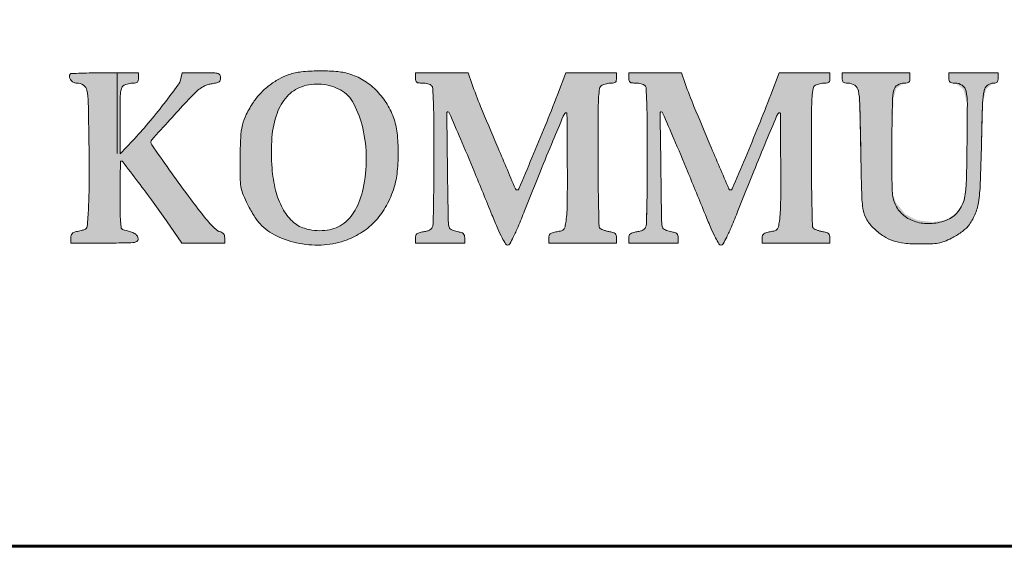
# Model space of a CAD drawing. Header units: inches. Extents: x -397 to 1532, y 9 to 603.
# Tile 13 of 29: x -15 to 1, y 311 to 320. Entities that reach past the tile are written whole.
import ezdxf

# ---------------------------------------------------------------- set-up
doc = ezdxf.new("R2010")
doc.units = ezdxf.units.IN
doc.header["$MEASUREMENT"] = 0
doc.layers.add('.', color=7, linetype='Continuous', lineweight=15)
doc.layers.add('ливнеотвод', color=7, linetype='Continuous')

# ---------------------------------------------------------------- blocks, each defined once
blk = doc.blocks.new('FASD')
at = {"layer": '.', "lineweight": 30}
h = blk.add_hatch(color=154, dxfattribs=at)
h.dxf.hatch_style = 1
h.paths.add_polyline_path([(2200526.004824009, 2044995.395774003, 0.01024423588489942), (2200526.253874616, 2044995.703336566, 0.006194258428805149), (2200526.473943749, 2044995.994157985, 0.1086019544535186), (2200526.52180431, 2044996.101607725), (2200526.54004428, 2044996.190363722), (2200526.842625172, 2044996.190363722, -0.003636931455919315), (2200527.039337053, 2044996.188932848, -0.05828998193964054), (2200527.105190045, 2044996.180256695, -0.2110055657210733), (2200527.134258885, 2044996.157539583, -0.1235064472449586), (2200527.145198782, 2044996.113925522, -0.07314595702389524), (2200527.139189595, 2044996.07306995, -0.1668292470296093), (2200527.121243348, 2044996.048073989, -0.1026434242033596), (2200527.085011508, 2044996.032200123, -0.01875899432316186), (2200527.012497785, 2044996.019689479, 0.0403246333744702), (2200526.95022019, 2044996.006158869, 0.0373100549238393), (2200526.889205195, 2044995.982554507, 0.03735738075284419), (2200526.83245845, 2044995.950184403, 0.04070563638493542), (2200526.782880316, 2044995.910546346, 0.01581269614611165), (2200526.614457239, 2044995.741437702, 0.003903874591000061), (2200526.349197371, 2044995.453216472, 0.000752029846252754), (2200526.061428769, 2044995.134634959, 0.1853607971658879), (2200526.047851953, 2044995.099270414, 0.1551265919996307), (2200526.061391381, 2044995.056680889, 0.0006950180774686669), (2200526.338853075, 2044994.665546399, 0.003755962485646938), (2200526.612102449, 2044994.287526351, 0.006277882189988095), (2200526.84830165, 2044993.974202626, 0.01195393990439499), (2200526.937046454, 2044993.865002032, 0.01965151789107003), (2200527.017806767, 2044993.777548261, 0.02060039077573), (2200527.086468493, 2044993.714262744, 0.1148956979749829), (2200527.130706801, 2044993.691529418, -0.05609776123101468), (2200527.167498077, 2044993.677765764, -0.1082775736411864), (2200527.191715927, 2044993.657949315, -0.1095320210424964), (2200527.205259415, 2044993.629991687, -0.05829570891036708), (2200527.209748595, 2044993.591619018), (2200527.209748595, 2044993.511546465), (2200526.872847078, 2044993.511546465), (2200526.535945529, 2044993.511546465), (2200526.29394443, 2044993.860754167, 0.006211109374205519), (2200526.085299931, 2044994.153979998, 0.004642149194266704), (2200525.848353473, 2044994.472130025, 0.0007959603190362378), (2200525.607389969, 2044994.788433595, 0.233665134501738), (2200525.578847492, 2044994.802542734, 0.4050228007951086), (2200525.572679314, 2044994.796565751, 0.0007879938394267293), (2200525.568169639, 2044994.645813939, 0.00442747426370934), (2200525.564814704, 2044994.473564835, 0.002654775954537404), (2200525.563728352, 2044994.268993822, 0.003589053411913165), (2200525.565604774, 2044994.007580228, 0.01490995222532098), (2200525.572569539, 2044993.850014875, 0.01636846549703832), (2200525.583506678, 2044993.747924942, 0.3015796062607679), (2200525.604071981, 2044993.724724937, -0.01061297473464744), (2200525.729791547, 2044993.688445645, -0.0555372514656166), (2200525.795648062, 2044993.659577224, -0.1091826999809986), (2200525.831130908, 2044993.627074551, -0.1178830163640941), (2200525.848378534, 2044993.583515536, -0.2354622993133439), (2200525.834815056, 2044993.542608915, -0.1643973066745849), (2200525.790533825, 2044993.520545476, -0.03246272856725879), (2200525.681222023, 2044993.512719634, -0.001641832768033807), (2200525.323948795, 2044993.511546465), (2200524.789130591, 2044993.511546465), (2200524.789130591, 2044993.591618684, -0.0587210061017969), (2200524.793817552, 2044993.6313898, -0.124045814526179), (2200524.808102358, 2044993.658731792, -0.1131093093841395), (2200524.834667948, 2044993.677587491, -0.04410081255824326), (2200524.877886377, 2044993.691139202, 0.002951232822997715), (2200524.914549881, 2044993.699399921, 0.00288814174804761), (2200524.951598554, 2044993.708203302, 0.002835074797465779), (2200524.983924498, 2044993.716276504, 0.01074286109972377), (2200525.004031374, 2044993.721882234, 0.3058901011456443), (2200525.046402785, 2044993.773882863, 0.009573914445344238), (2200525.066806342, 2044994.061323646, 0.01231970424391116), (2200525.077897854, 2044994.470826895, 0.00380631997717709), (2200525.07470757, 2044995.087646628, 0.002168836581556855), (2200525.063783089, 2044995.725608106, 0.04525981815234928), (2200525.042478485, 2044995.915171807, 0.199165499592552), (2200524.987371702, 2044995.996493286, 0.1450632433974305), (2200524.88165079, 2044996.028494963, -0.129150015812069), (2200524.827509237, 2044996.043054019, -0.1116784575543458), (2200524.784024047, 2044996.082920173, -0.134323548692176), (2200524.766773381, 2044996.131794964, -0.2177619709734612), (2200524.781882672, 2044996.17235748, -0.1888498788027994), (2200524.798577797, 2044996.179655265, -0.001443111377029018), (2200524.949463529, 2044996.185074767, -0.005058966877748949), (2200525.123648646, 2044996.189064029, -0.003195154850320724), (2200525.32703166, 2044996.190363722), (2200525.854202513, 2044996.190363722), (2200525.854202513, 2044996.109676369, -0.0457389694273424), (2200525.850423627, 2044996.068453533, -0.1551126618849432), (2200525.837852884, 2044996.044919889, -0.151369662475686), (2200525.813781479, 2044996.032632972, -0.04290222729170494), (2200525.771393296, 2044996.028989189, 0.03350416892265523), (2200525.735127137, 2044996.02655634, 0.02304324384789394), (2200525.694564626, 2044996.019173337, 0.02329176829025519), (2200525.656024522, 2044996.008395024, 0.04305749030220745), (2200525.62615642, 2044995.995578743, 0.173538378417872), (2200525.5912432, 2044995.957014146, 0.07085897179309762), (2200525.573456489, 2044995.887532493, 0.02551022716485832), (2200525.565853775, 2044995.756866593, 0.002460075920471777), (2200525.565157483, 2044995.438825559), (2200525.566586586, 2044994.915504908), (2200525.763810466, 2044995.125290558, 0.01334959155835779)])
h = blk.add_hatch(color=154, dxfattribs=at)
h.dxf.hatch_style = 1
h.paths.add_polyline_path([(2200527.55155125, 2044994.1570446, 0.01845990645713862), (2200527.615931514, 2044994.033599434, 0.01852853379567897), (2200527.699390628, 2044993.896629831, 0.02942780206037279), (2200527.740533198, 2044993.841731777, 0.09780479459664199), (2200527.992812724, 2044993.640285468, 0.06597717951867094), (2200528.340243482, 2044993.514613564, 0.06310368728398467), (2200528.725895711, 2044993.480093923, 0.07166474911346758), (2200529.090786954, 2044993.546437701, 0.05835478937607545), (2200529.34709727, 2044993.666951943, 0.06181395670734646), (2200529.563080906, 2044993.8414543, 0.05978293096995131), (2200529.735512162, 2044994.069061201, 0.04907801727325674), (2200529.862961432, 2044994.346345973, 0.05416059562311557), (2200529.921177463, 2044994.601238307, 0.02874689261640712), (2200529.940249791, 2044994.924949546, 0.02875876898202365), (2200529.922240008, 2044995.245462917, 0.05959858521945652), (2200529.864524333, 2044995.489007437, 0.05414141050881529), (2200529.748722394, 2044995.72278411, 0.056482), (2200529.586800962, 2044995.922631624, 0.05811208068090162), (2200529.388995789, 2044996.076439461, 0.06412476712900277), (2200529.167378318, 2044996.174544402, 0.05237632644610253), (2200528.963382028, 2044996.212512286, 0.0229108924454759), (2200528.688046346, 2044996.22175165, 0.0227989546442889), (2200528.415205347, 2044996.20594746, 0.05738397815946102), (2200528.221109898, 2044996.162932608, 0.04379834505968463), (2200528.060949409, 2044996.091356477, 0.03797178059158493), (2200527.907377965, 2044995.989922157, 0.03803089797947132), (2200527.77116758, 2044995.866631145, 0.04433970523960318), (2200527.662734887, 2044995.729904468, 0.02840853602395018), (2200527.54955865, 2044995.534543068, 0.05966622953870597), (2200527.489636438, 2044995.369915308, 0.04568085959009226), (2200527.461696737, 2044995.169608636, 0.01104969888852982), (2200527.453259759, 2044994.834794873, 0.003954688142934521), (2200527.454697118, 2044994.536227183, 0.03283510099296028), (2200527.465297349, 2044994.401245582, 0.05419035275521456), (2200527.492404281, 2044994.29609203, 0.02081295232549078)])
h.paths.add_polyline_path([(2200527.955380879, 2044994.687934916, -0.03553200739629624), (2200527.953845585, 2044995.174394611, -0.07008099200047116), (2200528.03341803, 2044995.5517739, -0.0940931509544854), (2200528.190963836, 2044995.817376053, -0.1277194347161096), (2200528.421074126, 2044995.972690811, -0.05469024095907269), (2200528.572595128, 2044996.008230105, -0.05109258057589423), (2200528.731785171, 2044996.011257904, -0.05124049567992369), (2200528.887832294, 2044995.981979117, -0.05572656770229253), (2200529.03006158, 2044995.92197947, -0.147190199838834), (2200529.241013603, 2044995.703545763, -0.06243182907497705), (2200529.382407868, 2044995.317384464, -0.05554691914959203), (2200529.436989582, 2044994.846139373, -0.05331849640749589), (2200529.38791577, 2044994.367662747, -0.07263389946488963), (2200529.262645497, 2044994.028442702, -0.1200714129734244), (2200529.058308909, 2044993.80365043, -0.1296756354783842), (2200528.785792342, 2044993.708439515, -0.09258853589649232), (2200528.462968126, 2044993.74293236, -0.1209283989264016), (2200528.274198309, 2044993.853988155, -0.07650379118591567), (2200528.119747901, 2044994.05901719, -0.06280616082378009), (2200528.010334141, 2044994.343251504, -0.04197981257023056)], flags=16)
h = blk.add_hatch(color=154, dxfattribs=at)
h.dxf.hatch_style = 1
h.paths.add_polyline_path([(2200531.49216691, 2044995.049509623, -0.002637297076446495), (2200531.235618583, 2044995.662592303, -0.01223672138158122), (2200531.098051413, 2044996.020914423), (2200531.037711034, 2044996.190363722), (2200530.624512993, 2044996.190363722), (2200530.21131492, 2044996.190363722), (2200530.21131492, 2044996.109676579, 0.04944010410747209), (2200530.215629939, 2044996.066144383, 0.1832257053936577), (2200530.230034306, 2044996.043170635, 0.1385978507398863), (2200530.258946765, 2044996.031860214, 0.02436805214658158), (2200530.31782213, 2044996.028989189, -0.03270998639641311), (2200530.361437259, 2044996.02613286, -0.03246405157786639), (2200530.404419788, 2044996.017612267, -0.03425713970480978), (2200530.440869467, 2044996.005164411, -0.09726017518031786), (2200530.463059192, 2044995.990259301, -0.1846658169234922), (2200530.483116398, 2044995.94536757, -0.004991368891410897), (2200530.493087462, 2044995.723848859, -0.007014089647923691), (2200530.49969108, 2044995.409017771, -0.00184098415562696), (2200530.501348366, 2044994.900981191, -0.001671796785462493), (2200530.499814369, 2044994.493337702, -0.002527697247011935), (2200530.495496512, 2044994.138327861, -0.0009688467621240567), (2200530.489656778, 2044993.833499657, -0.06030884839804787), (2200530.482048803, 2044993.780117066, -0.09095491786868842), (2200530.465923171, 2044993.746168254, -0.09577021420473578), (2200530.439031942, 2044993.720865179, -0.0709102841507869), (2200530.397773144, 2044993.702319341, -0.02837901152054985), (2200530.33725254, 2044993.688524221, 0.02141500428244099), (2200530.269620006, 2044993.674095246, 0.10382515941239), (2200530.234641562, 2044993.656768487, 0.1572494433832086), (2200530.217143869, 2044993.630748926, 0.07013303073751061), (2200530.21131492, 2044993.589396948), (2200530.21131492, 2044993.511546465), (2200530.5986138, 2044993.511546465), (2200530.985912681, 2044993.511546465), (2200530.985912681, 2044993.590771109, 0.06535430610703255), (2200530.980448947, 2044993.632393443, 0.1490603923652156), (2200530.963869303, 2044993.659016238, 0.1078875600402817), (2200530.931167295, 2044993.677005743, 0.02563904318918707), (2200530.870373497, 2044993.69167134, -0.02662671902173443), (2200530.82534244, 2044993.70262852, -0.03449313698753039), (2200530.785588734, 2044993.717632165, -0.04799611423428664), (2200530.746976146, 2044993.740036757, -0.07499854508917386), (2200530.726778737, 2044993.861002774, -0.0006438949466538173), (2200530.714773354, 2044994.692521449, -0.0001810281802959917), (2200530.703674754, 2044995.560430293, -0.4263515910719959), (2200530.719961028, 2044995.576451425, -0.2914748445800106), (2200530.742969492, 2044995.56084278, -0.0006169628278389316), (2200530.919718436, 2044995.14997626, -0.003317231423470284), (2200531.132831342, 2044994.643640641, -0.001367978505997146), (2200531.414974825, 2044993.955326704, 0.005264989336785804), (2200531.50766193, 2044993.734136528, 0.01729693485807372), (2200531.575379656, 2044993.591012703, 0.01863523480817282), (2200531.628169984, 2044993.497469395, 0.2606061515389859), (2200531.660713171, 2044993.479271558, 0.2680779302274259), (2200531.693901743, 2044993.498443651, 0.01603655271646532), (2200531.750515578, 2044993.604316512, 0.01559945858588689), (2200531.824168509, 2044993.765858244, 0.004502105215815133), (2200531.927869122, 2044994.019883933, -0.001322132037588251), (2200532.177242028, 2044994.642028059, -0.002818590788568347), (2200532.373927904, 2044995.121197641, -0.0009930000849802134), (2200532.536474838, 2044995.508762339, -0.0928639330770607), (2200532.569956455, 2044995.559389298, -0.6708099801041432), (2200532.594258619, 2044995.549670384, -0.0007659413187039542), (2200532.599505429, 2044994.810294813, -0.003055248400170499), (2200532.599135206, 2044994.13248871, -0.03240133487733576), (2200532.579427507, 2044993.857081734, -0.0173337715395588), (2200532.563783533, 2044993.766425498, -0.1269779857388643), (2200532.5444708, 2044993.727263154, -0.1479737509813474), (2200532.509901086, 2044993.705288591, -0.02626698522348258), (2200532.43419062, 2044993.688366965, 0.02172300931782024), (2200532.367171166, 2044993.674025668, 0.1042307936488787), (2200532.332397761, 2044993.656712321, 0.1568216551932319), (2200532.314981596, 2044993.630701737, 0.06984005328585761), (2200532.309183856, 2044993.589396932), (2200532.309183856, 2044993.511546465), (2200532.841719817, 2044993.511546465), (2200533.374255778, 2044993.511546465), (2200533.374255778, 2044993.590771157, 0.06673892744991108), (2200533.368628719, 2044993.63274063, 0.1527918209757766), (2200533.351593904, 2044993.659329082, 0.1060313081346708), (2200533.317700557, 2044993.677254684, 0.023344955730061), (2200533.253224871, 2044993.692251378, -0.02295115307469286), (2200533.205149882, 2044993.703393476, -0.02679205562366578), (2200533.16078226, 2044993.718452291, -0.02728260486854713), (2200533.125237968, 2044993.734983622, -0.1242484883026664), (2200533.108482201, 2044993.750194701, -0.1414033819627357), (2200533.098835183, 2044993.780783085, -0.0007570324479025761), (2200533.091589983, 2044994.095055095, -0.003233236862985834), (2200533.086176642, 2044994.454257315, -0.002037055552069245), (2200533.084275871, 2044994.873965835, -0.0009530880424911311), (2200533.085275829, 2044995.562868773, -0.01295278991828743), (2200533.092624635, 2044995.813936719, -0.03348606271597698), (2200533.108650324, 2044995.944520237, -0.2263349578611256), (2200533.146209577, 2044995.995578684, -0.04305765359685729), (2200533.176077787, 2044996.008395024, -0.02329176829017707), (2200533.214617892, 2044996.019173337, -0.02304324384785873), (2200533.255180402, 2044996.02655634, -0.03350416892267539), (2200533.291446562, 2044996.028989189, 0.04290222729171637), (2200533.333834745, 2044996.032632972, 0.1513696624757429), (2200533.35790615, 2044996.044919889, 0.1551126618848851), (2200533.370476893, 2044996.068453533, 0.0457389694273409), (2200533.374255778, 2044996.109676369), (2200533.374255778, 2044996.190363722), (2200532.975748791, 2044996.190363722), (2200532.577241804, 2044996.190363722), (2200532.44408987, 2044995.84338821, -0.004570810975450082), (2200532.25157844, 2044995.355121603, -0.004141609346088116), (2200532.043887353, 2044994.854116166, -0.0005760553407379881), (2200531.835246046, 2044994.363944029, -0.3008107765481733), (2200531.809047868, 2044994.34667391, -0.3001998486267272), (2200531.784039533, 2044994.363232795, -0.0002669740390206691)])
h = blk.add_hatch(color=154, dxfattribs=at)
h.dxf.hatch_style = 1
h.paths.add_polyline_path([(2200534.848757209, 2044995.049509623, -0.002637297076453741), (2200534.592208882, 2044995.662592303, -0.01223672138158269), (2200534.454641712, 2044996.020914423), (2200534.394301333, 2044996.190363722), (2200533.981103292, 2044996.190363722), (2200533.567905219, 2044996.190363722), (2200533.567905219, 2044996.109676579, 0.04944010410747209), (2200533.572220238, 2044996.066144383, 0.1832257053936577), (2200533.586624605, 2044996.043170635, 0.1385978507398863), (2200533.615537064, 2044996.031860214, 0.02436805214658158), (2200533.674412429, 2044996.028989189, -0.0327099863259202), (2200533.718027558, 2044996.02613286, -0.03246405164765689), (2200533.761010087, 2044996.017612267, -0.03425713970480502), (2200533.797459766, 2044996.005164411, -0.0972601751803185), (2200533.819649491, 2044995.990259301, -0.1846658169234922), (2200533.839706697, 2044995.94536757, -0.004957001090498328), (2200533.84962423, 2044995.72537472, -0.007048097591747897), (2200533.856281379, 2044995.409017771, -0.001840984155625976), (2200533.857938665, 2044994.900981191, -0.001671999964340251), (2200533.856404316, 2044994.49328816, -0.003938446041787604), (2200533.84624708, 2044993.833499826, -0.06030903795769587), (2200533.838639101, 2044993.780117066, -0.09095227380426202), (2200533.822514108, 2044993.746169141, -0.09577304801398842), (2200533.795622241, 2044993.720865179, -0.07091028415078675), (2200533.754363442, 2044993.702319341, -0.02837901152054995), (2200533.693842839, 2044993.688524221, 0.02141500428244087), (2200533.626210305, 2044993.674095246, 0.103825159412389), (2200533.591231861, 2044993.656768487, 0.1572494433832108), (2200533.573734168, 2044993.630748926, 0.07013303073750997), (2200533.567905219, 2044993.589396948), (2200533.567905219, 2044993.511546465), (2200533.955204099, 2044993.511546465), (2200534.34250298, 2044993.511546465), (2200534.34250298, 2044993.590771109, 0.06535430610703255), (2200534.337039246, 2044993.632393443, 0.1490603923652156), (2200534.320459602, 2044993.659016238, 0.1078875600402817), (2200534.287757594, 2044993.677005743, 0.02563904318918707), (2200534.226963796, 2044993.69167134, -0.02662671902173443), (2200534.181932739, 2044993.70262852, -0.03449313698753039), (2200534.142179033, 2044993.717632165, -0.03689774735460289), (2200534.112092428, 2044993.734209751, -0.1774994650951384), (2200534.100572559, 2044993.749614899, -0.06886431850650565), (2200534.083369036, 2044993.861002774, -0.0006438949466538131), (2200534.071363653, 2044994.692521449, -0.000181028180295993), (2200534.060265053, 2044995.560430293, -0.4263515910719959), (2200534.076551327, 2044995.576451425, -0.2914748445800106), (2200534.099559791, 2044995.56084278, -0.0006169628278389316), (2200534.276308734, 2044995.14997626, -0.003317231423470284), (2200534.489421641, 2044994.643640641, -0.001367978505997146), (2200534.771565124, 2044993.955326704, 0.005264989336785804), (2200534.864252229, 2044993.734136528, 0.01729693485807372), (2200534.931969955, 2044993.591012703, 0.01863523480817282), (2200534.984760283, 2044993.497469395, 0.2606061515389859), (2200535.01730347, 2044993.479271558, 0.2680779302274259), (2200535.050492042, 2044993.498443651, 0.01603655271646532), (2200535.107105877, 2044993.604316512, 0.01559945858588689), (2200535.180758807, 2044993.765858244, 0.004502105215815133), (2200535.284459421, 2044994.019883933, -0.001322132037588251), (2200535.533832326, 2044994.642028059, -0.002818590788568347), (2200535.730518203, 2044995.121197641, -0.0009930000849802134), (2200535.893065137, 2044995.508762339, -0.0928639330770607), (2200535.926546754, 2044995.559389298, -0.6708099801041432), (2200535.950848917, 2044995.549670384, -0.0007659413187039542), (2200535.956095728, 2044994.810294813, -0.003055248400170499), (2200535.955725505, 2044994.13248871, -0.03240133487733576), (2200535.936017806, 2044993.857081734, -0.0173337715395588), (2200535.920373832, 2044993.766425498, -0.1269779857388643), (2200535.901061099, 2044993.727263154, -0.1479737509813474), (2200535.866491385, 2044993.705288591, -0.02626698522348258), (2200535.790780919, 2044993.688366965, 0.02172300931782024), (2200535.723761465, 2044993.674025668, 0.1042307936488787), (2200535.68898806, 2044993.656712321, 0.1568216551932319), (2200535.671571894, 2044993.630701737, 0.06984005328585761), (2200535.665774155, 2044993.589396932), (2200535.665774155, 2044993.511546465), (2200536.198310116, 2044993.511546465), (2200536.730846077, 2044993.511546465), (2200536.730846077, 2044993.590771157, 0.06673892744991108), (2200536.725219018, 2044993.63274063, 0.1527918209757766), (2200536.708184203, 2044993.659329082, 0.1060313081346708), (2200536.674290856, 2044993.677254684, 0.023344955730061), (2200536.60981517, 2044993.692251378, -0.02295115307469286), (2200536.56174018, 2044993.703393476, -0.02679205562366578), (2200536.517372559, 2044993.718452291, -0.02728260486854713), (2200536.481828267, 2044993.734983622, -0.1242484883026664), (2200536.465072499, 2044993.750194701, -0.1414033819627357), (2200536.455425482, 2044993.780783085, -0.0007570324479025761), (2200536.448180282, 2044994.095055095, -0.003233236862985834), (2200536.442766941, 2044994.454257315, -0.002037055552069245), (2200536.44086617, 2044994.873965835, -0.0009530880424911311), (2200536.441866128, 2044995.562868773, -0.01295278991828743), (2200536.449214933, 2044995.813936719, -0.03348606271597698), (2200536.465240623, 2044995.944520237, -0.2263349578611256), (2200536.502799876, 2044995.995578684, -0.04305765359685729), (2200536.532668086, 2044996.008395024, -0.02329176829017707), (2200536.571208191, 2044996.019173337, -0.02304324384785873), (2200536.611770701, 2044996.02655634, -0.03350416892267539), (2200536.64803686, 2044996.028989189, 0.04290222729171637), (2200536.690425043, 2044996.032632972, 0.151369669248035), (2200536.71449645, 2044996.04491989, 0.1551126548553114), (2200536.727067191, 2044996.068453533, 0.0457389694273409), (2200536.730846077, 2044996.109676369), (2200536.730846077, 2044996.190363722), (2200536.332339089, 2044996.190363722), (2200535.933832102, 2044996.190363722), (2200535.800680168, 2044995.84338821, -0.004570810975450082), (2200535.608168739, 2044995.355121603, -0.004141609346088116), (2200535.400477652, 2044994.854116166, -0.0005760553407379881), (2200535.191836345, 2044994.363944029, -0.3008086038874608), (2200535.165638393, 2044994.34667391, -0.3002021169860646), (2200535.140629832, 2044994.363232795, -0.0002669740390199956)])
h = blk.add_hatch(color=154, dxfattribs=at)
h.dxf.hatch_style = 1
edge = h.paths.add_edge_path()
edge.add_arc((2200536.645039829, 2044994.53635321), 2.453248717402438, 350.8924574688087, 357.8137453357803)
edge.add_arc((2200499.844971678, 2044995.94119343), 39.2801219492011, 357.8137955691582, 358.7291480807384)
edge.add_arc((2200614.789363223, 2044993.39122344), 75.69255086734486, 178.2430348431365, 178.7291314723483, ccw=False)
edge.add_arc((2200540.342402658, 2044995.674841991), 1.210574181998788, 168.8256833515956, 178.2430143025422, ccw=False)
edge.add_arc((2200539.295186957, 2044995.881708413), 0.1431218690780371, 127.9298456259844, 168.8256500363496, ccw=False)
edge.add_arc((2200539.305862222, 2044995.868009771), 0.1604889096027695, 90.38997477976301, 127.92976083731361, ccw=False)
edge.add_arc((2200539.303724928, 2044996.182023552), 0.1535321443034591, 270.3899654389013, 283.7423991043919)
edge.add_arc((2200539.329993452, 2044996.074611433), 0.04295457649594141, 283.74233723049, 318.1867463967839)
edge.add_arc((2200539.325167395, 2044996.078928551), 0.04942978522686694, 318.1866469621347, 349.6259781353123)
edge.add_line((2200539.373789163, 2044996.070027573), (2200539.376486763, 2044996.089770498))
edge.add_line((2200539.376486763, 2044996.089770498), (2200539.377388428, 2044996.109676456))
edge.add_line((2200539.377388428, 2044996.109676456), (2200539.377388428, 2044996.190363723))
edge.add_line((2200539.377388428, 2044996.190363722), (2200538.990089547, 2044996.190363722))
edge.add_line((2200538.990089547, 2044996.190363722), (2200538.602790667, 2044996.190363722))
edge.add_line((2200538.602790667, 2044996.190363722), (2200538.602790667, 2044996.109676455))
edge.add_arc((2200538.829095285, 2044996.109676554), 0.2263046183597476, 180.0000249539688, 190.8323121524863)
edge.add_arc((2200538.646616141, 2044996.074760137), 0.0405149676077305, 190.8323224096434, 229.5140437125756)
edge.add_arc((2200538.653271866, 2044996.082556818), 0.05076615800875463, 229.5140135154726, 262.7200198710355)
edge.add_arc((2200538.697310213, 2044996.427291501), 0.3983023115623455, 262.720128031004, 269.9999726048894)
edge.add_arc((2200538.697309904, 2044995.824199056), 0.2047901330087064, 55.90290472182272, 89.9999669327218, ccw=False)
edge.add_arc((2200538.731816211, 2044995.875170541), 0.1432370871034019, 11.365839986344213, 55.902833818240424, ccw=False)
edge.add_arc((2200537.853007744, 2044995.698517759), 1.039624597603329, -0.06416903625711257, 11.36579101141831, ccw=False)
edge.add_line((2200538.89263169, 2044995.697353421), (2200538.891339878, 2044995.388455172))
edge.add_line((2200538.891339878, 2044995.388455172), (2200538.888157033, 2044995.079570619))
edge.add_arc((2200469.124597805, 2044996.012059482), 69.76979096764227, 358.8246564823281, 359.2342062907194, ccw=False)
edge.add_arc((2200534.886918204, 2044994.662847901), 3.993631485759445, 355.5328887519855, 358.82464860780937, ccw=False)
edge.add_arc((2200537.784367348, 2044994.43648738), 1.0873536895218, 348.1756458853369, 355.5328750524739, ccw=False)
edge.add_arc((2200538.441505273, 2044994.298912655), 0.4159692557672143, 333.1002072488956, 348.1756351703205, ccw=False)
edge.add_arc((2200538.248001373, 2044994.397081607), 0.6329505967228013, 321.540650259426, 333.1002314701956, ccw=False)
edge.add_arc((2200538.411081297, 2044994.267550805), 0.4246880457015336, 305.95209080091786, 321.5406476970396, ccw=False)
edge.add_arc((2200538.398653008, 2044994.284686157), 0.4458560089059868, 290.7959475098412, 305.9521538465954, ccw=False)
edge.add_arc((2200538.288825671, 2044994.573870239), 0.7551931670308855, 280.58206474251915, 290.7959484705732, ccw=False)
edge.add_arc((2200538.280304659, 2044994.619485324), 0.8015973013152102, 263.6084080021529, 280.5820056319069, ccw=False)
edge.add_arc((2200538.257626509, 2044994.417039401), 0.5978851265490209, 242.4627871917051, 263.60843493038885, ccw=False)
edge.add_arc((2200538.218369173, 2044994.341747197), 0.5129730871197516, 219.3908523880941, 242.46283884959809, ccw=False)
edge.add_arc((2200538.191463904, 2044994.319654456), 0.4781595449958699, 195.0706837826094, 219.390880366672, ccw=False)
edge.add_arc((2200538.174678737, 2044994.315134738), 0.4607765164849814, 182.9700783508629, 195.0706904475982, ccw=False)
edge.add_arc((2200546.068964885, 2044994.724722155), 8.36568104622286, 181.5044672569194, 182.9700733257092, ccw=False)
edge.add_arc((2200548.452627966, 2044994.787324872), 10.75016606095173, 180.0012678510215, 181.5044583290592, ccw=False)
edge.add_arc((2200565.826805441, 2044994.787699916), 28.12434353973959, 179.2680943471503, 180.0012486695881, ccw=False)
edge.add_arc((2200599.487975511, 2044994.357633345), 61.78826083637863, 178.7154886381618, 179.268048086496, ccw=False)
edge.add_arc((2200538.633324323, 2044995.722158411), 0.9183134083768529, 167.4614997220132, 178.7154208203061, ccw=False)
edge.add_arc((2200537.853842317, 2044995.895514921), 0.119786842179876, 120.64608397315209, 167.4614565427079, ccw=False)
edge.add_arc((2200537.902004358, 2044995.814227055), 0.2142712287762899, 90.31898445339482, 120.6461393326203, ccw=False)
edge.add_arc((2200537.899052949, 2044996.344328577), 0.3158385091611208, 270.3190077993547, 278.7681397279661)
edge.add_arc((2200537.939794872, 2044996.080180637), 0.04856703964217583, 278.7680786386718, 312.4478810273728)
edge.add_arc((2200537.943904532, 2044996.075687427), 0.04247784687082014, 312.447973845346, 349.2931665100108)
edge.add_arc((2200537.764138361, 2044996.109676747), 0.2254290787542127, 349.2931810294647, 359.9999259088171)
edge.add_line((2200537.989567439, 2044996.109676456), (2200537.989567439, 2044996.190363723))
edge.add_line((2200537.989567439, 2044996.190363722), (2200536.924495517, 2044996.190363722))
edge.add_line((2200536.924495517, 2044996.190363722), (2200536.924495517, 2044996.109676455))
edge.add_arc((2200537.149924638, 2044996.109676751), 0.2254291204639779, 180.0000751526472, 190.7068180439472)
edge.add_arc((2200536.970158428, 2044996.075687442), 0.04247786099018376, 190.7068506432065, 227.5520354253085)
edge.add_arc((2200536.974268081, 2044996.080180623), 0.0485670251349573, 227.5521126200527, 261.2319225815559)
edge.add_arc((2200537.015010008, 2044996.344328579), 0.3158385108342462, 261.2318602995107, 269.6809921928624)
edge.add_arc((2200537.012185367, 2044995.837000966), 0.1914969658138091, 55.096580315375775, 89.68100871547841, ccw=False)
edge.add_arc((2200537.042636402, 2044995.880645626), 0.1382792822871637, 10.98565073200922, 55.09665680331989, ccw=False)
edge.add_arc((2200535.972530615, 2044995.67291758), 1.228360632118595, 1.3733308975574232, 10.985589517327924, ccw=False)
edge.add_arc((2200441.631351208, 2044993.411376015), 95.59664292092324, 0.945803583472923, 1.3732295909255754, ccw=False)
edge.add_arc((2200603.080335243, 2044996.076728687), 65.87434069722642, 180.9458120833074, 181.556812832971)
edge.add_arc((2200539.045358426, 2044994.336376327), 1.815718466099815, 181.5569060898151, 189.7094054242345)
edge.add_arc((2200537.688851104, 2044994.104275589), 0.4394979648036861, 189.7094691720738, 211.3513029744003)
edge.add_arc((2200537.888033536, 2044994.225624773), 0.6727344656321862, 211.3512995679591, 227.0831135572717)
edge.add_arc((2200538.1722087, 2044994.531251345), 1.090063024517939, 227.0830549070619, 236.9158483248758)
edge.add_arc((2200537.930420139, 2044994.160123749), 0.6471212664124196, 236.9158319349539, 251.4464784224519)
edge.add_arc((2200537.982186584, 2044994.314359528), 0.8098125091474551, 251.4465040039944, 264.1371373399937)
edge.add_arc((2200538.141930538, 2044995.87004411), 2.373677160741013, 264.1371700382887, 269.8279920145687)
edge.add_arc((2200538.151883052, 2044999.187683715), 5.691331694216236, 269.8280667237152, 271.7332230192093)
edge.add_arc((2200538.300753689, 2044994.267923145), 0.7693192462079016, 271.7332035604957, 280.0669818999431)
edge.add_arc((2200538.347071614, 2044994.007029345), 0.5043458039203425, 280.0668966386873, 291.0576468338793)
edge.add_arc((2200538.020584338, 2044994.855010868), 1.413007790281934, 291.0575860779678, 296.1533198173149)
edge.add_arc((2200538.247200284, 2044994.393518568), 0.8988775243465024, 296.1532958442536, 301.765325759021)
edge.add_arc((2200538.110175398, 2044994.614814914), 1.159161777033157, 301.7653542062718, 306.4031567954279)
edge.add_arc((2200538.178408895, 2044994.522275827), 1.044186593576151, 306.4031599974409, 311.1486347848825)
edge.add_arc((2200538.6565339, 2044993.975129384), 0.3175692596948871, 311.1485998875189, 322.6658921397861)
edge.add_arc((2200538.240908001, 2044994.292142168), 0.8402948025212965, 322.665918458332, 336.480592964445)
edge.add_arc((2200538.283173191, 2044994.273746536), 0.7941998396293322, 336.4806709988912, 350.8923888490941)
at = {"color": 7}
for p, q in [((2200525.51852383, 2044996.190363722), (2200525.51852383, 2044994.922502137)), ((2200525.51852383, 2044996.190363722), (2200525.51852383, 2044994.922502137)), ((2200525.51852383, 2044996.190363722), (2200525.51852383, 2044994.922502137)), ((2200372.518523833, 2044988.737653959), (2200557.518523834, 2044988.737653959)), ((2200372.518523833, 2044988.737653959), (2200557.518523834, 2044988.737653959))]:
    blk.add_line(p, q, dxfattribs=at)
blk.add_line((2200525.518523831, 2044996.190363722), (2200525.518523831, 2044994.922502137))
at = {"color": 154}
for points in [[(2200524.781882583, 2044996.172357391, 0.217761), (2200524.766773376, 2044996.131795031, 0.134322), (2200524.784023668, 2044996.082920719, 0.111679), (2200524.827508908, 2044996.043054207, 0.129151), (2200524.881650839, 2044996.028494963, -0.145063), (2200524.987371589, 2044995.99649336, -0.199166), (2200525.042478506, 2044995.915171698, -0.04526), (2200525.063783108, 2044995.725607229, -0.002169), (2200525.074708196, 2044995.087597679, -0.003806), (2200525.077897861, 2044994.470829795, -0.012317), (2200525.06681114, 2044994.061416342, -0.009577), (2200525.04640278, 2044993.773882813, -0.30589), (2200525.004031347, 2044993.721882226, -0.010743), (2200524.983924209, 2044993.716276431, -0.002839), (2200524.951553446, 2044993.708192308, -0.00288), (2200524.914609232, 2044993.699413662, -0.002956), (2200524.877886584, 2044993.691139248, 0.044101), (2200524.834667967, 2044993.677587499, 0.113107), (2200524.808102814, 2044993.658732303, 0.124048), (2200524.793817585, 2044993.631389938, 0.058721), (2200524.789130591, 2044993.59161883), (2200524.789130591, 2044993.511546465), (2200525.323911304, 2044993.511546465, 0.001642), (2200525.681220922, 2044993.512719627, 0.032463), (2200525.790533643, 2044993.520545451, 0.164398), (2200525.834815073, 2044993.542608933, 0.235462), (2200525.848378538, 2044993.583515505, 0.117885), (2200525.831130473, 2044993.627075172, 0.109181), (2200525.795648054, 2044993.659577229, 0.055537), (2200525.729791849, 2044993.688445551, 0.010613), (2200525.604071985, 2044993.724724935, -0.30158), (2200525.583506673, 2044993.747924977, -0.016369), (2200525.572569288, 2044993.850018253, -0.01491), (2200525.565604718, 2044994.007584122, -0.003589), (2200525.563728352, 2044994.268993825, -0.002655), (2200525.564814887, 2044994.473582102, -0.004427), (2200525.568169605, 2044994.645812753, -0.000788), (2200525.572679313, 2044994.796565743, -0.405022), (2200525.578847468, 2044994.802542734, -0.233665), (2200525.607389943, 2044994.788433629, -0.000796), (2200525.848365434, 2044994.472114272, -0.004642), (2200526.085304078, 2044994.15397432, -0.006211), (2200526.293944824, 2044993.860753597), (2200526.535945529, 2044993.511546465), (2200526.872847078, 2044993.511546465), (2200527.209748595, 2044993.511546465), (2200527.209748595, 2044993.59161883, 0.058296), (2200527.205259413, 2044993.629991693, 0.109532), (2200527.191715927, 2044993.657949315, 0.108277), (2200527.167498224, 2044993.677765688, 0.056098), (2200527.1307068, 2044993.691529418, -0.114896), (2200527.086468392, 2044993.71426283, -0.020601), (2200527.017804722, 2044993.777550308, -0.019651), (2200526.937046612, 2044993.865001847, -0.011954), (2200526.848301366, 2044993.974202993, -0.006278), (2200526.612097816, 2044994.28753266, -0.003756), (2200526.338845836, 2044994.665556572, -0.000695), (2200526.061391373, 2044995.0566809, -0.155127), (2200526.047851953, 2044995.099270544, -0.18536), (2200526.061428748, 2044995.134634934, -0.000752), (2200526.34918591, 2044995.453203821, -0.003904), (2200526.614454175, 2044995.741434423, -0.015813), (2200526.782880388, 2044995.910546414, -0.040706), (2200526.832459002, 2044995.950184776, -0.037357), (2200526.889205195, 2044995.982554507, -0.037308), (2200526.950216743, 2044996.006157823, -0.040327), (2200527.012497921, 2044996.019689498, 0.018759), (2200527.085011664, 2044996.032200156, 0.102643), (2200527.121243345, 2044996.048073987, 0.166829), (2200527.139189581, 2044996.073069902, 0.073147), (2200527.145198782, 2044996.11392606, 0.123505), (2200527.134258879, 2044996.157539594, 0.211005), (2200527.105190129, 2044996.180256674, 0.05829), (2200527.03933712, 2044996.188932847, 0.003637), (2200526.842621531, 2044996.190363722), (2200526.54004428, 2044996.190363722), (2200526.52180431, 2044996.101607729, -0.108602), (2200526.473943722, 2044995.994157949, -0.006194), (2200526.25388392, 2044995.703348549, -0.010245), (2200526.004814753, 2044995.395763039, -0.013349), (2200525.763811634, 2044995.125291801), (2200525.566586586, 2044994.915504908), (2200525.565157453, 2044995.438836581, -0.00246), (2200525.565853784, 2044995.756867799, -0.02551), (2200525.573456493, 2044995.887532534, -0.070859), (2200525.591243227, 2044995.957014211, -0.173538), (2200525.626156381, 2044995.995578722, -0.043057), (2200525.656024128, 2044996.008394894, -0.023296), (2200525.694571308, 2044996.019174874, -0.023039), (2200525.735126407, 2044996.026556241, -0.033505), (2200525.771393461, 2044996.028989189, 0.042902), (2200525.813781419, 2044996.032632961, 0.15137), (2200525.837852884, 2044996.044919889, 0.155113), (2200525.850423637, 2044996.06845359, 0.045739), (2200525.854202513, 2044996.109676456), (2200525.854202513, 2044996.190363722), (2200525.327045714, 2044996.190363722, 0.003195), (2200525.123672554, 2044996.189064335, 0.00506), (2200524.949451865, 2044996.185074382, 0.001443), (2200524.798577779, 2044996.179655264, 0.188851)], [(2200528.221112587, 2044996.162933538, 0.0438), (2200528.060946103, 2044996.091354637, 0.037971), (2200527.907377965, 2044995.989922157, 0.038031), (2200527.771167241, 2044995.866630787, 0.044339), (2200527.662736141, 2044995.729906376, 0.028409), (2200527.549558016, 2044995.534541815, 0.059665), (2200527.489636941, 2044995.369917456, 0.045681), (2200527.461696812, 2044995.169610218, 0.011049), (2200527.453259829, 2044994.83481764, 0.003955), (2200527.454697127, 2044994.536226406, 0.032835), (2200527.465297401, 2044994.401245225, 0.05419), (2200527.492404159, 2044994.296092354, 0.020813), (2200527.55155125, 2044994.1570446, 0.013093), (2200527.59627943, 2044994.068989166, 0.010942), (2200527.648207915, 2044993.977884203, 0.011091), (2200527.699390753, 2044993.896629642, 0.029428), (2200527.740533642, 2044993.841731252, 0.097805), (2200527.992813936, 2044993.640284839, 0.065978), (2200528.340249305, 2044993.514612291, 0.063103), (2200528.725897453, 2044993.480093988, 0.071663), (2200529.090780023, 2044993.546435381, 0.058347), (2200529.347058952, 2044993.666928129, 0.061824), (2200529.563080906, 2044993.8414543, 0.059782), (2200529.735509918, 2044994.069057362, 0.049079), (2200529.862961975, 2044994.346347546, 0.05416), (2200529.921177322, 2044994.601237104, 0.028747), (2200529.940249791, 2044994.924949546, 0.028759), (2200529.922239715, 2044995.24546548, 0.059595), (2200529.864528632, 2044995.488995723, 0.054144), (2200529.748722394, 2044995.72278411, 0.056482), (2200529.586800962, 2044995.922631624, 0.058111), (2200529.388999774, 2044996.076437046, 0.064126), (2200529.167378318, 2044996.174544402, 0.052376), (2200528.963383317, 2044996.212512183, 0.022911), (2200528.688046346, 2044996.22175165, 0.022799), (2200528.415204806, 2044996.205947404, 0.057383)], [(2200530.211315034, 2044996.109676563, 0.04944), (2200530.21563006, 2044996.066144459, 0.183226), (2200530.23003448, 2044996.043170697, 0.138598), (2200530.258946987, 2044996.03186031, 0.024368), (2200530.317822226, 2044996.028989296, -0.03271), (2200530.361437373, 2044996.026132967, -0.032464), (2200530.404419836, 2044996.017612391, -0.034257), (2200530.440869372, 2044996.005164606, -0.097261), (2200530.463059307, 2044995.990259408, -0.184666), (2200530.483116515, 2044995.945367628, -0.004957), (2200530.493034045, 2044995.725374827, -0.007048), (2200530.499691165, 2044995.409022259, -0.001841), (2200530.501348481, 2044994.900981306, -0.001672), (2200530.499814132, 2044994.493288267, -0.003938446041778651), (2200530.489656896, 2044993.833499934, -0.000969), (2200530.489656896, 2044993.833499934, -0.060309), (2200530.482048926, 2044993.780117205, -0.090955), (2200530.465923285, 2044993.746168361, -0.095771), (2200530.439031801, 2044993.720865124, -0.07091), (2200530.397773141, 2044993.702319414, -0.028379), (2200530.33725256, 2044993.688524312, 0.021415), (2200530.26962004, 2044993.674095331, 0.103825), (2200530.234641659, 2044993.65676858, 0.15725), (2200530.217143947, 2044993.630748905, 0.070133), (2200530.211315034, 2044993.589396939), (2200530.211315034, 2044993.511546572), (2200530.598613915, 2044993.511546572), (2200530.985912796, 2044993.511546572), (2200530.985912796, 2044993.590771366, 0.065354), (2200530.980449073, 2044993.632393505, 0.149061), (2200530.963869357, 2044993.659016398, 0.107887), (2200530.931167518, 2044993.677005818, 0.025639), (2200530.870373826, 2044993.691671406, -0.026627), (2200530.825342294, 2044993.702628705, -0.034495), (2200530.785586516, 2044993.717633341, -0.036895), (2200530.755502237, 2044993.734209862, -0.177499), (2200530.743982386, 2044993.749614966, -0.068864), (2200530.726778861, 2044993.861002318, -0.000644), (2200530.714771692, 2044994.69265666, -0.000181), (2200530.703674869, 2044995.560430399, -0.426351), (2200530.719961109, 2044995.576451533, -0.291475), (2200530.7429696, 2044995.560842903, -0.000617), (2200530.919729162, 2044995.149951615, -0.003317), (2200531.132827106, 2044994.64365128, -0.001368), (2200531.41497505, 2044993.955326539, 0.005265), (2200531.507662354, 2044993.73413592, 0.017297), (2200531.575380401, 2044993.591011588, 0.018635), (2200531.62817011, 2044993.497469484, 0.260606), (2200531.660713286, 2044993.479271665, 0.268078), (2200531.693901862, 2044993.498443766, 0.016037), (2200531.750517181, 2044993.60431963, 0.015599), (2200531.824167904, 2044993.765856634, 0.004502), (2200531.927866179, 2044994.019876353, -0.001322), (2200532.177213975, 2044994.641958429, -0.002819), (2200532.373928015, 2044995.121197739, -0.000993), (2200532.536474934, 2044995.508762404, -0.092864), (2200532.569956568, 2044995.559389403, -0.67081), (2200532.594258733, 2044995.549670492, -0.000766), (2200532.599505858, 2044994.810238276, -0.003055), (2200532.59913531, 2044994.132487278, -0.032401), (2200532.579427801, 2044993.857083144, -0.017334), (2200532.563783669, 2044993.766425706, -0.126978), (2200532.544470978, 2044993.727263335, -0.147974), (2200532.509901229, 2044993.705288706, -0.026267), (2200532.43419072, 2044993.688367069, 0.021723), (2200532.367171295, 2044993.674025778, 0.104231), (2200532.332397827, 2044993.65671239, 0.156822), (2200532.314981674, 2044993.630701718, 0.06984), (2200532.309183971, 2044993.589396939), (2200532.309183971, 2044993.511546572), (2200532.841719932, 2044993.511546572), (2200533.374255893, 2044993.511546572), (2200533.374255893, 2044993.590771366, 0.066739), (2200533.368628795, 2044993.63274088, 0.152791), (2200533.351594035, 2044993.659329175, 0.106031), (2200533.3177008, 2044993.677254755, 0.023345), (2200533.253224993, 2044993.692251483, -0.02295), (2200533.205152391, 2044993.70339291, -0.026794), (2200533.160781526, 2044993.718452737, -0.027282), (2200533.125238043, 2044993.73498375, -0.12425), (2200533.108482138, 2044993.750195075, -0.141402), (2200533.098835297, 2044993.780783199, -0.000757), (2200533.091590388, 2044994.095041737, -0.003234), (2200533.086176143, 2044994.454328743, -0.002037), (2200533.084275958, 2044994.87402582, -0.000953), (2200533.085275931, 2044995.56286512, -0.012953), (2200533.092624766, 2044995.813937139, -0.033486), (2200533.108650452, 2044995.944520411, -0.226335), (2200533.146209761, 2044995.995578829, -0.043057), (2200533.176077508, 2044996.008395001, -0.023296), (2200533.214624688, 2044996.01917498, -0.023039), (2200533.255179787, 2044996.026556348, -0.033505), (2200533.291446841, 2044996.028989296, 0.042902), (2200533.333834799, 2044996.032633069, 0.15137), (2200533.357906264, 2044996.044919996, 0.155113), (2200533.370477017, 2044996.068453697, 0.045739), (2200533.374255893, 2044996.109676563), (2200533.374255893, 2044996.190363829), (2200532.975748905, 2044996.190363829), (2200532.577241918, 2044996.190363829), (2200532.444097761, 2044995.843408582, -0.004571), (2200532.251578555, 2044995.355121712, -0.004142), (2200532.043867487, 2044994.854069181, -0.000576), (2200531.835246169, 2044994.363944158, -0.300811), (2200531.809047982, 2044994.346674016, -0.3002), (2200531.784039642, 2044994.363232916, -0.000267), (2200531.492138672, 2044995.049576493, -0.002637), (2200531.235619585, 2044995.662590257, -0.012237), (2200531.098049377, 2044996.020920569), (2200531.037711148, 2044996.190363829), (2200530.624513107, 2044996.190363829), (2200530.211315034, 2044996.190363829)], [(2200533.567905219, 2044996.109676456, 0.04944), (2200533.572220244, 2044996.066144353, 0.183226), (2200533.586624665, 2044996.04317059, 0.138598), (2200533.615537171, 2044996.031860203, 0.024368), (2200533.674412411, 2044996.028989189, -0.03271), (2200533.718027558, 2044996.02613286, -0.032464), (2200533.76101002, 2044996.017612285, -0.034257), (2200533.797459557, 2044996.005164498, -0.097261), (2200533.819649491, 2044995.990259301, -0.184666), (2200533.839706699, 2044995.945367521, -0.004957), (2200533.84962423, 2044995.72537472, -0.007048), (2200533.856281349, 2044995.409022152, -0.001841), (2200533.857938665, 2044994.900981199, -0.001672), (2200533.856404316, 2044994.49328816, -0.003938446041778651), (2200533.84624708, 2044993.833499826, -0.000969), (2200533.84624708, 2044993.833499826, -0.060309), (2200533.83863911, 2044993.780117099, -0.090955), (2200533.822513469, 2044993.746168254, -0.095771), (2200533.795621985, 2044993.720865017, -0.07091), (2200533.754363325, 2044993.702319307, -0.028379), (2200533.693842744, 2044993.688524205, 0.021415), (2200533.626210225, 2044993.674095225, 0.103825), (2200533.591231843, 2044993.656768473, 0.15725), (2200533.573734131, 2044993.630748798, 0.070133), (2200533.567905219, 2044993.589396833), (2200533.567905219, 2044993.511546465), (2200533.955204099, 2044993.511546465), (2200534.34250298, 2044993.511546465), (2200534.34250298, 2044993.590771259, 0.065354), (2200534.337039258, 2044993.632393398, 0.149061), (2200534.320459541, 2044993.659016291, 0.107887), (2200534.287757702, 2044993.677005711, 0.025639), (2200534.22696401, 2044993.6916713, -0.026627), (2200534.181932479, 2044993.702628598, -0.034495), (2200534.1421767, 2044993.717633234, -0.036895), (2200534.112092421, 2044993.734209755, -0.177499), (2200534.100572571, 2044993.749614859, -0.068864), (2200534.083369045, 2044993.861002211, -0.000644), (2200534.071361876, 2044994.692656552, -0.000181), (2200534.060265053, 2044995.560430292, -0.426351), (2200534.076551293, 2044995.576451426, -0.291475), (2200534.099559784, 2044995.560842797, -0.000617), (2200534.276319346, 2044995.149951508, -0.003317), (2200534.48941729, 2044994.643651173, -0.001368), (2200534.771565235, 2044993.955326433, 0.005265), (2200534.864252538, 2044993.734135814, 0.017297), (2200534.931970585, 2044993.591011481, 0.018635), (2200534.984760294, 2044993.497469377, 0.260606), (2200535.01730347, 2044993.479271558, 0.268078), (2200535.050492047, 2044993.498443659, 0.016037), (2200535.107107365, 2044993.604319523, 0.015599), (2200535.180758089, 2044993.765856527, 0.004502), (2200535.284456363, 2044994.019876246, -0.001322), (2200535.53380416, 2044994.641958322, -0.002819), (2200535.730518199, 2044995.121197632, -0.000993), (2200535.893065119, 2044995.508762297, -0.092864), (2200535.926546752, 2044995.559389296, -0.67081), (2200535.950848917, 2044995.549670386, -0.000766), (2200535.956096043, 2044994.810238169, -0.003055), (2200535.955725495, 2044994.132487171, -0.032401), (2200535.936017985, 2044993.857083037, -0.017334), (2200535.920373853, 2044993.766425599, -0.126978), (2200535.901061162, 2044993.727263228, -0.147974), (2200535.866491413, 2044993.705288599, -0.026267), (2200535.790780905, 2044993.688366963, 0.021723), (2200535.72376148, 2044993.674025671, 0.104231), (2200535.688988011, 2044993.656712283, 0.156822), (2200535.671571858, 2044993.630701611, 0.06984), (2200535.665774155, 2044993.589396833), (2200535.665774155, 2044993.511546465), (2200536.198310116, 2044993.511546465), (2200536.730846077, 2044993.511546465), (2200536.730846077, 2044993.590771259, 0.066739), (2200536.725218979, 2044993.632740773, 0.152791), (2200536.708184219, 2044993.659329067, 0.106031), (2200536.674290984, 2044993.677254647, 0.023345), (2200536.609815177, 2044993.692251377, -0.02295), (2200536.561742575, 2044993.703392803, -0.026794), (2200536.517371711, 2044993.71845263, -0.027282), (2200536.481828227, 2044993.734983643, -0.12425), (2200536.465072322, 2044993.750194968, -0.141402), (2200536.455425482, 2044993.780783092, -0.000757), (2200536.448180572, 2044994.09504163, -0.003234), (2200536.442766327, 2044994.454328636, -0.002037), (2200536.440866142, 2044994.874025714, -0.000953), (2200536.441866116, 2044995.562865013, -0.012953), (2200536.449214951, 2044995.813937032, -0.033486), (2200536.465240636, 2044995.944520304, -0.226335), (2200536.502799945, 2044995.995578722, -0.043057), (2200536.532667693, 2044996.008394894, -0.023296), (2200536.571214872, 2044996.019174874, -0.023039), (2200536.611769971, 2044996.026556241, -0.033505), (2200536.648037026, 2044996.028989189, 0.042902), (2200536.690424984, 2044996.032632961, 0.15137), (2200536.714496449, 2044996.044919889, 0.155113), (2200536.727067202, 2044996.06845359, 0.045739), (2200536.730846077, 2044996.109676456), (2200536.730846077, 2044996.190363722), (2200536.332339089, 2044996.190363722), (2200535.933832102, 2044996.190363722), (2200535.800687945, 2044995.843408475, -0.004571), (2200535.60816874, 2044995.355121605, -0.004142), (2200535.400457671, 2044994.854069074, -0.000576), (2200535.191836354, 2044994.363944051, -0.300811), (2200535.165638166, 2044994.34667391, -0.3002), (2200535.140629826, 2044994.363232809, -0.000267), (2200534.848728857, 2044995.049576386, -0.002637), (2200534.59220977, 2044995.66259015, -0.012237), (2200534.454639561, 2044996.020920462), (2200534.394301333, 2044996.190363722), (2200533.981103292, 2044996.190363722), (2200533.567905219, 2044996.190363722)], [(2200536.924495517, 2044996.109676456, 0.046751), (2200536.928420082, 2044996.067795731, 0.162167), (2200536.941489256, 2044996.044343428, 0.148023), (2200536.966864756, 2044996.032181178, 0.036883), (2200537.013251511, 2044996.028494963, -0.152059), (2200537.121758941, 2044995.994051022, -0.194883), (2200537.178381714, 2044995.906996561, -0.041966), (2200537.200538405, 2044995.702357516, -0.001865), (2200537.214969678, 2044994.989355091, 0.002666), (2200537.230310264, 2044994.287043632, 0.035587), (2200537.25564868, 2044994.030153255, 0.094712), (2200537.313522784, 2044993.875611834, 0.068751), (2200537.429943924, 2044993.732952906, 0.04293), (2200537.577175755, 2044993.617920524, 0.063487), (2200537.724512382, 2044993.546635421, 0.05543), (2200537.899466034, 2044993.508782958, 0.024836), (2200538.134804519, 2044993.496377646, 0.008313), (2200538.324022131, 2044993.498955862, 0.036379), (2200538.435230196, 2044993.510448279, 0.047993), (2200538.528286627, 2044993.536364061, 0.022238), (2200538.643402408, 2044993.586669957, 0.024492), (2200538.720406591, 2044993.629282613, 0.020239), (2200538.798095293, 2044993.68185069, 0.020709), (2200538.865498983, 2044993.73599798, 0.050296), (2200538.909037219, 2044993.782535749, 0.060351), (2200539.011395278, 2044993.956814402, 0.062966), (2200539.067360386, 2044994.148033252, 0.030209), (2200539.09650282, 2044994.442766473, 0.003994), (2200539.115431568, 2044995.070010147, -0.002121), (2200539.132397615, 2044995.711958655, -0.041114), (2200539.154778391, 2044995.909444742, -0.18036), (2200539.207210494, 2044995.994597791, -0.165279), (2200539.304769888, 2044996.028494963, 0.058327), (2200539.340197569, 2044996.032886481, 0.151434), (2200539.362008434, 2044996.045973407, 0.138047), (2200539.373789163, 2044996.070027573, 0.045296), (2200539.377388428, 2044996.109676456), (2200539.377388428, 2044996.190363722), (2200538.990089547, 2044996.190363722), (2200538.602790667, 2044996.190363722), (2200538.602790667, 2044996.109676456, 0.0473), (2200538.606823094, 2044996.067145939, 0.170402), (2200538.620311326, 2044996.043945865, 0.145911), (2200538.646838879, 2044996.032199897, 0.031775), (2200538.697310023, 2044996.028989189, -0.149884), (2200538.812114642, 2044995.993783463, -0.196813), (2200538.872244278, 2044995.903398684, -0.049914), (2200538.89263169, 2044995.697353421, -0.003061), (2200538.888157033, 2044995.079570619, -0.001787), (2200538.879709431, 2044994.580929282, -0.014364), (2200538.868417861, 2044994.351796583, -0.032113), (2200538.848647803, 2044994.213675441, -0.065874), (2200538.812466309, 2044994.110715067, -0.050481), (2200538.743633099, 2044994.003412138, -0.068123), (2200538.660419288, 2044993.923762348, -0.066228), (2200538.5569501, 2044993.867877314, -0.044596), (2200538.427512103, 2044993.83152073, -0.074197), (2200538.191068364, 2044993.822870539, -0.092528), (2200537.981209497, 2044993.886888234, -0.101012), (2200537.821925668, 2044994.016210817, -0.106517), (2200537.729750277, 2044994.195327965, -0.052848), (2200537.714521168, 2044994.291259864, -0.006395), (2200537.706167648, 2044994.505082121, -0.006559), (2200537.702461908, 2044994.787086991, -0.003199), (2200537.704756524, 2044995.146955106, -0.002411), (2200537.715241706, 2044995.742745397, -0.049144), (2200537.736912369, 2044995.921520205, -0.20716), (2200537.792782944, 2044995.998571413, -0.133105), (2200537.900811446, 2044996.028494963, 0.036883), (2200537.947198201, 2044996.032181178, 0.148023), (2200537.9725737, 2044996.044343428, 0.162167), (2200537.985642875, 2044996.067795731, 0.046751), (2200537.989567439, 2044996.109676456), (2200537.989567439, 2044996.190363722), (2200537.457031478, 2044996.190363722), (2200536.924495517, 2044996.190363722)], [(2200536.924495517, 2044996.109676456, 0.046751), (2200536.928420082, 2044996.067795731, 0.162167), (2200536.941489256, 2044996.044343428, 0.148023), (2200536.966864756, 2044996.032181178, 0.036883), (2200537.013251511, 2044996.028494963, -0.152059), (2200537.121758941, 2044995.994051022, -0.194883), (2200537.178381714, 2044995.906996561, -0.041966), (2200537.200538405, 2044995.702357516, -0.001865), (2200537.214969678, 2044994.989355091, 0.002666), (2200537.230310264, 2044994.287043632, 0.035587), (2200537.25564868, 2044994.030153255, 0.094712), (2200537.313522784, 2044993.875611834, 0.068751), (2200537.429943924, 2044993.732952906, 0.04293), (2200537.577175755, 2044993.617920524, 0.063487), (2200537.724512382, 2044993.546635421, 0.05543), (2200537.899466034, 2044993.508782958, 0.024836), (2200538.134804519, 2044993.496377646, 0.008313), (2200538.324022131, 2044993.498955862, 0.036379), (2200538.435230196, 2044993.510448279, 0.047993), (2200538.528286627, 2044993.536364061, 0.022238), (2200538.643402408, 2044993.586669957, 0.024492), (2200538.720406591, 2044993.629282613, 0.020239), (2200538.798095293, 2044993.68185069, 0.020709), (2200538.865498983, 2044993.73599798, 0.050296), (2200538.909037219, 2044993.782535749, 0.060351), (2200539.011395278, 2044993.956814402, 0.062966), (2200539.067360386, 2044994.148033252, 0.030209), (2200539.09650282, 2044994.442766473, 0.003994), (2200539.115431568, 2044995.070010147, -0.002121), (2200539.132397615, 2044995.711958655, -0.041114), (2200539.154778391, 2044995.909444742, -0.18036), (2200539.207210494, 2044995.994597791, -0.165279), (2200539.304769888, 2044996.028494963, 0.058327), (2200539.340197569, 2044996.032886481, 0.151434), (2200539.362008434, 2044996.045973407, 0.138047), (2200539.373789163, 2044996.070027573, 0.045296), (2200539.377388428, 2044996.109676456), (2200539.377388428, 2044996.190363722), (2200538.990089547, 2044996.190363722), (2200538.602790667, 2044996.190363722), (2200538.602790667, 2044996.109676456, 0.0473), (2200538.606823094, 2044996.067145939, 0.170402), (2200538.620311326, 2044996.043945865, 0.145911), (2200538.646838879, 2044996.032199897, 0.031775), (2200538.697310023, 2044996.028989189, -0.149884), (2200538.812114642, 2044995.993783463, -0.196813), (2200538.872244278, 2044995.903398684, -0.049914), (2200538.89263169, 2044995.697353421, -0.003061), (2200538.888157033, 2044995.079570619, -0.001787), (2200538.879709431, 2044994.580929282, -0.014364), (2200538.868417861, 2044994.351796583, -0.032113), (2200538.848647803, 2044994.213675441, -0.065874), (2200538.812466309, 2044994.110715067, -0.050481), (2200538.743633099, 2044994.003412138, -0.068123), (2200538.660419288, 2044993.923762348, -0.066228), (2200538.5569501, 2044993.867877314, -0.044596), (2200538.427512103, 2044993.83152073, -0.074197), (2200538.191068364, 2044993.822870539, -0.092528), (2200537.981209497, 2044993.886888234, -0.101012), (2200537.821925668, 2044994.016210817, -0.106517), (2200537.729750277, 2044994.195327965, -0.052848), (2200537.714521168, 2044994.291259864, -0.006395), (2200537.706167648, 2044994.505082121, -0.006559), (2200537.702461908, 2044994.787086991, -0.003199), (2200537.704756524, 2044995.146955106, -0.002411), (2200537.715241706, 2044995.742745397, -0.049144), (2200537.736912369, 2044995.921520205, -0.20716), (2200537.792782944, 2044995.998571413, -0.133105), (2200537.900811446, 2044996.028494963, 0.036883), (2200537.947198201, 2044996.032181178, 0.148023), (2200537.9725737, 2044996.044343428, 0.162167), (2200537.985642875, 2044996.067795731, 0.046751), (2200537.989567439, 2044996.109676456), (2200537.989567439, 2044996.190363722), (2200537.457031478, 2044996.190363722), (2200536.924495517, 2044996.190363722)], [(2200529.030062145, 2044995.921979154, -0.14719), (2200529.241013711, 2044995.703545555, -0.062432), (2200529.382408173, 2044995.317383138, -0.055547), (2200529.436989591, 2044994.846137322, -0.053318), (2200529.387916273, 2044994.367665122, -0.072634), (2200529.262646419, 2044994.028444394, -0.12007), (2200529.058313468, 2044993.803653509, -0.129678), (2200528.785792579, 2044993.708439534, -0.092589), (2200528.462966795, 2044993.742932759, -0.120927), (2200528.274199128, 2044993.853987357, -0.076504), (2200528.11974811, 2044994.0590168, -0.062806), (2200528.010334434, 2044994.343250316, -0.04198), (2200527.955380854, 2044994.68793525, -0.035532), (2200527.953845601, 2044995.174394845, -0.070081), (2200528.033418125, 2044995.551774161, -0.094093), (2200528.190963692, 2044995.81737589, -0.127719), (2200528.42107303, 2044995.972690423, -0.054688), (2200528.572587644, 2044996.008229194, -0.051095), (2200528.731785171, 2044996.011257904, -0.051243), (2200528.887839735, 2044995.981976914, -0.055724)]]:
    blk.add_lwpolyline(points, format="xyb", close=True, dxfattribs=at)
for points in [[(2200539.132397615, 2044995.711958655), (2200539.115431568, 2044995.070010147)], [(2200537.200538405, 2044995.702357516), (2200537.214969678, 2044994.989355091)], [(2200533.852087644, 2044994.138376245), (2200533.84624708, 2044993.833499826)]]:
    blk.add_lwpolyline(points, dxfattribs=at)

msp = doc.modelspace()

# ---------------------------------------------------------------- linework, layer by layer
at = {"layer": 'ливнеотвод', "linetype": 'Continuous', "lineweight": 60, "transparency": 33554687}
msp.add_lwpolyline([(-377.20209426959, 311.377139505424), (18.56650815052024, 311.377139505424), (18.56650815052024, 598.377139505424), (-377.20209426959, 598.377139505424)], close=True, dxfattribs=at)

# ---------------------------------------------------------------- block references
at = {"layer": '.', "color": 18, "lineweight": -2, "true_color": 0x000000}
msp.add_blockref('FASD', (-2200538.952015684, -2044677.360514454), dxfattribs=at)

doc.saveas('drawing.dxf')
